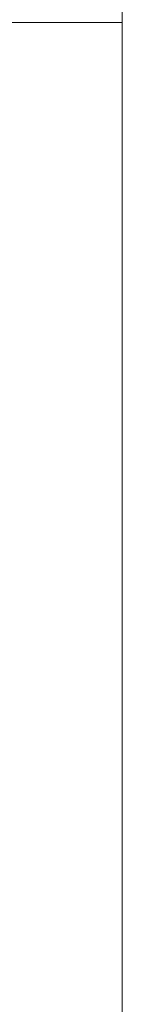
# Model space of a CAD drawing. Header units: millimetres. Extents: x 71658 to 298332, y -154437 to -30421.
# Tile 122 of 155: x 94998 to 95030, y -59256 to -58944. Entities that reach past the tile are written whole.
import ezdxf

# ---------------------------------------------------------------- set-up
doc = ezdxf.new("R2010")
doc.units = ezdxf.units.MM
doc.header["$LTSCALE"] = 500
doc.header["$MEASUREMENT"] = 0
doc.layers.add('SA_Ripplagi', color=45, linetype='Continuous', lineweight=9)
doc.layers.add('SEINAD', color=7, linetype='Continuous', lineweight=13)

msp = doc.modelspace()

# ---------------------------------------------------------------- linework, layer by layer
at = {"layer": 'SA_Ripplagi', "color": 18, "true_color": 0x000000}
msp.add_lwpolyline([(95030.28881686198, -60089.41361150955), (90930.28880027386, -60089.41361150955), (90930.28880027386, -58945.09204778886), (95030.28881686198, -58945.09204778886)], close=True, dxfattribs=at)
at = {"layer": 'SEINAD'}
msp.add_line((95030.28880027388, -59109.69694211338), (95030.28880027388, -58939.69694211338), dxfattribs=at)
at = {"layer": 'SEINAD', "flags": 128}
msp.add_lwpolyline([(95030.28880027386, -58691.09207830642), (95030.28882053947, -60399.41361150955)], dxfattribs=at)

doc.saveas('drawing.dxf')
